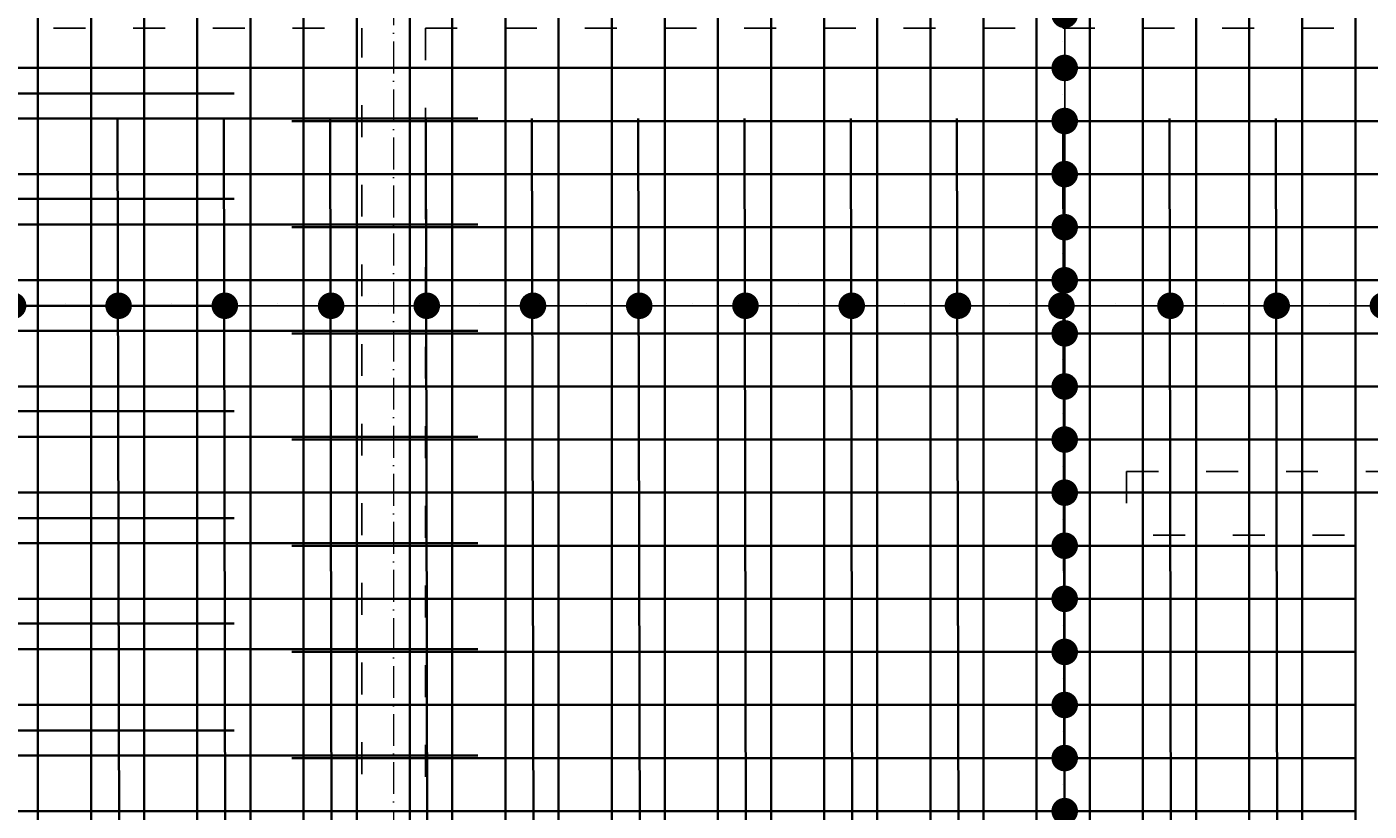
# Model space of a CAD drawing. Header units: millimetres. Extents: x 295948 to 312016, y 6878 to 18016.
# Tile 145 of 252: x 303652 to 304158, y 15977 to 16273. Entities that reach past the tile are written whole.
import ezdxf

# ---------------------------------------------------------------- set-up
doc = ezdxf.new("R2010")
doc.units = ezdxf.units.MM
doc.linetypes.add('ACAD_ISO03W100', pattern=[30, 12, -18])
doc.linetypes.add('ACAD_ISO10W100', pattern=[18, 12, -3, 0, -3])
for name, color, linetype, lineweight in [('konstrukcja wymiary', 1, 'Continuous', 13), ('osie', 5, 'ACAD_ISO10W100', 13), ('zbrojenie płyty', 141, 'Continuous', 35)]:
    doc.layers.add(name, color=color, linetype=linetype, lineweight=lineweight)
doc.layers.add('przerywane', color=6, linetype='ACAD_ISO03W100')
doc.styles.get("Standard").update_dxf_attribs({"font": 'romand.shx', "oblique": 10})
doc.dimstyles.new('kropki', dxfattribs={"dimtxt": 0.001, "dimasz": 10, "dimexe": 1.25, "dimexo": 0.625, "dimgap": 1, "dimtad": 1, "dimtxsty": 'Standard', "dimblk": 'DOT', "dimcen": 2.5, "dimadec": 0, "dimazin": 0, "dimtfac": 1, "dimtmove": 0, "dimatfit": 3, "dimfxl": 1, "dimfxlon": 1, "dimarcsym": 0})

# ---------------------------------------------------------------- blocks, each defined once
blk = doc.blocks.new('_Dot')
at = {"color": 0, "linetype": 'ByBlock', "lineweight": -2}
blk.add_line((-0.5, 0), (-1, 0), dxfattribs=at)
at = {"color": 0, "linetype": 'ByBlock', "const_width": 0.5}
blk.add_lwpolyline([(-0.25, 0, 1), (0.25, 0, 1)], format="xyb", close=True, dxfattribs=at)
blk = doc.blocks.new('*D2385')
at = {"layer": 'Defpoints', "color": 0, "transparency": 16777216}
for p in [(304052.56, 16297.24), (304043.12, 16277.24), (304052.56, 16277.24)]:
    blk.add_point(p, dxfattribs=at)
at = {"layer": 'konstrukcja wymiary', "color": 0, "lineweight": -2, "transparency": 16777216}
for p, q in [((304043.12, 16307.24), (304043.12, 16317.24)), ((304044.12, 16297.24), (304041.87, 16297.24)), ((304043.12, 16297.24), (304043.12, 16277.24)), ((304044.12, 16277.24), (304041.87, 16277.24)), ((304043.12, 16267.24), (304043.12, 16257.24))]:
    blk.add_line(p, q, dxfattribs=at)
at = {"layer": 'konstrukcja wymiary', "color": 0, "lineweight": -2, "transparency": 16777216, "xscale": 10, "yscale": 10, "zscale": 10}
for p, rotation in [((304043.12, 16297.24), 270), ((304043.12, 16277.24), 90)]:
    blk.add_blockref('_Dot', p, dxfattribs=dict(at, rotation=rotation))
at = {"layer": 'konstrukcja wymiary', "color": 0, "transparency": 16777216, "insert": (304042.12, 16287.24), "char_height": 0.001, "attachment_point": 5, "rotation": 90}
blk.add_mtext('20', dxfattribs=at)
blk = doc.blocks.new('*D2386')
at = {"layer": 'Defpoints', "color": 0, "transparency": 16777216}
for p in [(304052.56, 16277.24), (304043.12, 16257.24), (304052.56, 16257.24)]:
    blk.add_point(p, dxfattribs=at)
at = {"layer": 'konstrukcja wymiary', "color": 0, "lineweight": -2, "transparency": 16777216}
for p, q in [((304043.12, 16287.24), (304043.12, 16297.24)), ((304044.12, 16277.24), (304041.87, 16277.24)), ((304043.12, 16277.24), (304043.12, 16257.24)), ((304044.12, 16257.24), (304041.87, 16257.24)), ((304043.12, 16247.24), (304043.12, 16237.24))]:
    blk.add_line(p, q, dxfattribs=at)
at = {"layer": 'konstrukcja wymiary', "color": 0, "lineweight": -2, "transparency": 16777216, "xscale": 10, "yscale": 10, "zscale": 10}
for p, rotation in [((304043.12, 16277.24), 270), ((304043.12, 16257.24), 90)]:
    blk.add_blockref('_Dot', p, dxfattribs=dict(at, rotation=rotation))
at = {"layer": 'konstrukcja wymiary', "color": 0, "transparency": 16777216, "insert": (304042.12, 16267.24), "char_height": 0.001, "attachment_point": 5, "rotation": 90}
blk.add_mtext('20', dxfattribs=at)
blk = doc.blocks.new('*D2387')
at = {"layer": 'Defpoints', "color": 0, "transparency": 16777216}
for p in [(304052.56, 16257.24), (304043.12, 16237.24), (304052.56, 16237.24)]:
    blk.add_point(p, dxfattribs=at)
at = {"layer": 'konstrukcja wymiary', "color": 0, "lineweight": -2, "transparency": 16777216}
for p, q in [((304043.12, 16267.24), (304043.12, 16277.24)), ((304044.12, 16257.24), (304041.87, 16257.24)), ((304043.12, 16257.24), (304043.12, 16237.24)), ((304044.12, 16237.24), (304041.87, 16237.24)), ((304043.12, 16227.24), (304043.12, 16217.24))]:
    blk.add_line(p, q, dxfattribs=at)
at = {"layer": 'konstrukcja wymiary', "color": 0, "lineweight": -2, "transparency": 16777216, "xscale": 10, "yscale": 10, "zscale": 10}
for p, rotation in [((304043.12, 16257.24), 270), ((304043.12, 16237.24), 90)]:
    blk.add_blockref('_Dot', p, dxfattribs=dict(at, rotation=rotation))
at = {"layer": 'konstrukcja wymiary', "color": 0, "transparency": 16777216, "insert": (304042.12, 16247.24), "char_height": 0.001, "attachment_point": 5, "rotation": 90}
blk.add_mtext('20', dxfattribs=at)
blk = doc.blocks.new('*D2388')
at = {"layer": 'Defpoints', "color": 0, "transparency": 16777216}
for p in [(304052.56, 16237.24), (304043.12, 16217.24), (304050.44, 16217.24)]:
    blk.add_point(p, dxfattribs=at)
at = {"layer": 'konstrukcja wymiary', "color": 0, "lineweight": -2, "transparency": 16777216}
for p, q in [((304043.12, 16247.24), (304043.12, 16257.24)), ((304044.12, 16237.24), (304041.87, 16237.24)), ((304043.12, 16237.24), (304043.12, 16217.24)), ((304044.12, 16217.24), (304041.87, 16217.24)), ((304043.12, 16207.24), (304043.12, 16197.24))]:
    blk.add_line(p, q, dxfattribs=at)
at = {"layer": 'konstrukcja wymiary', "color": 0, "lineweight": -2, "transparency": 16777216, "xscale": 10, "yscale": 10, "zscale": 10}
for p, rotation in [((304043.12, 16237.24), 270), ((304043.12, 16217.24), 90)]:
    blk.add_blockref('_Dot', p, dxfattribs=dict(at, rotation=rotation))
at = {"layer": 'konstrukcja wymiary', "color": 0, "transparency": 16777216, "insert": (304042.12, 16227.24), "char_height": 0.001, "attachment_point": 5, "rotation": 90}
blk.add_mtext('20', dxfattribs=at)
blk = doc.blocks.new('*D2389')
at = {"layer": 'Defpoints', "color": 0, "transparency": 16777216}
for p in [(304050.44, 16217.24), (304043.12, 16197.24), (304052.56, 16197.24)]:
    blk.add_point(p, dxfattribs=at)
at = {"layer": 'konstrukcja wymiary', "color": 0, "lineweight": -2, "transparency": 16777216}
for p, q in [((304043.12, 16227.24), (304043.12, 16237.24)), ((304044.12, 16217.24), (304041.87, 16217.24)), ((304043.12, 16217.24), (304043.12, 16197.24)), ((304044.12, 16197.24), (304041.87, 16197.24)), ((304043.12, 16187.24), (304043.12, 16177.24))]:
    blk.add_line(p, q, dxfattribs=at)
at = {"layer": 'konstrukcja wymiary', "color": 0, "lineweight": -2, "transparency": 16777216, "xscale": 10, "yscale": 10, "zscale": 10}
for p, rotation in [((304043.12, 16217.24), 270), ((304043.12, 16197.24), 90)]:
    blk.add_blockref('_Dot', p, dxfattribs=dict(at, rotation=rotation))
at = {"layer": 'konstrukcja wymiary', "color": 0, "transparency": 16777216, "insert": (304042.12, 16207.24), "char_height": 0.001, "attachment_point": 5, "rotation": 90}
blk.add_mtext('20', dxfattribs=at)
blk = doc.blocks.new('*D2390')
at = {"layer": 'Defpoints', "color": 0, "transparency": 16777216}
for p in [(304052.56, 16197.24), (304043.12, 16177.24), (304052.56, 16177.24)]:
    blk.add_point(p, dxfattribs=at)
at = {"layer": 'konstrukcja wymiary', "color": 0, "lineweight": -2, "transparency": 16777216}
for p, q in [((304043.12, 16207.24), (304043.12, 16217.24)), ((304044.12, 16197.24), (304041.87, 16197.24)), ((304043.12, 16197.24), (304043.12, 16177.24)), ((304044.12, 16177.24), (304041.87, 16177.24)), ((304043.12, 16167.24), (304043.12, 16157.24))]:
    blk.add_line(p, q, dxfattribs=at)
at = {"layer": 'konstrukcja wymiary', "color": 0, "lineweight": -2, "transparency": 16777216, "xscale": 10, "yscale": 10, "zscale": 10}
for p, rotation in [((304043.12, 16197.24), 270), ((304043.12, 16177.24), 90)]:
    blk.add_blockref('_Dot', p, dxfattribs=dict(at, rotation=rotation))
at = {"layer": 'konstrukcja wymiary', "color": 0, "transparency": 16777216, "insert": (304042.12, 16187.24), "char_height": 0.001, "attachment_point": 5, "rotation": 90}
blk.add_mtext('20', dxfattribs=at)
blk = doc.blocks.new('*D2391')
at = {"layer": 'Defpoints', "color": 0, "transparency": 16777216}
for p in [(304052.56, 16177.24), (304043.12, 16157.24), (304052.56, 16157.24)]:
    blk.add_point(p, dxfattribs=at)
at = {"layer": 'konstrukcja wymiary', "color": 0, "lineweight": -2, "transparency": 16777216}
for p, q in [((304043.12, 16187.24), (304043.12, 16197.24)), ((304044.12, 16177.24), (304041.87, 16177.24)), ((304043.12, 16177.24), (304043.12, 16157.24)), ((304044.12, 16157.24), (304041.87, 16157.24)), ((304043.12, 16147.24), (304043.12, 16137.24))]:
    blk.add_line(p, q, dxfattribs=at)
at = {"layer": 'konstrukcja wymiary', "color": 0, "lineweight": -2, "transparency": 16777216, "xscale": 10, "yscale": 10, "zscale": 10}
for p, rotation in [((304043.12, 16177.24), 270), ((304043.12, 16157.24), 90)]:
    blk.add_blockref('_Dot', p, dxfattribs=dict(at, rotation=rotation))
at = {"layer": 'konstrukcja wymiary', "color": 0, "transparency": 16777216, "insert": (304042.12, 16167.24), "char_height": 0.001, "attachment_point": 5, "rotation": 90}
blk.add_mtext('20', dxfattribs=at)
blk = doc.blocks.new('*D2392')
at = {"layer": 'Defpoints', "color": 0, "transparency": 16777216}
for p in [(304052.56, 16157.24), (304043.12, 16137.24), (304052.56, 16137.24)]:
    blk.add_point(p, dxfattribs=at)
at = {"layer": 'konstrukcja wymiary', "color": 0, "lineweight": -2, "transparency": 16777216}
for p, q in [((304043.12, 16167.24), (304043.12, 16177.24)), ((304044.12, 16157.24), (304041.87, 16157.24)), ((304043.12, 16157.24), (304043.12, 16137.24)), ((304044.12, 16137.24), (304041.87, 16137.24)), ((304043.12, 16127.24), (304043.12, 16117.24))]:
    blk.add_line(p, q, dxfattribs=at)
at = {"layer": 'konstrukcja wymiary', "color": 0, "lineweight": -2, "transparency": 16777216, "xscale": 10, "yscale": 10, "zscale": 10}
for p, rotation in [((304043.12, 16157.24), 270), ((304043.12, 16137.24), 90)]:
    blk.add_blockref('_Dot', p, dxfattribs=dict(at, rotation=rotation))
at = {"layer": 'konstrukcja wymiary', "color": 0, "transparency": 16777216, "insert": (304042.12, 16147.24), "char_height": 0.001, "attachment_point": 5, "rotation": 90}
blk.add_mtext('20', dxfattribs=at)
blk = doc.blocks.new('*D2461')
at = {"layer": 'Defpoints', "color": 0, "transparency": 16777216}
for p in [(304052.56, 16137.24), (304043.12, 16117.24), (304052.56, 16117.24)]:
    blk.add_point(p, dxfattribs=at)
at = {"layer": 'konstrukcja wymiary', "color": 0, "lineweight": -2, "transparency": 16777216}
for p, q in [((304043.12, 16147.24), (304043.12, 16157.24)), ((304044.12, 16137.24), (304041.87, 16137.24)), ((304043.12, 16137.24), (304043.12, 16117.24)), ((304044.12, 16117.24), (304041.87, 16117.24)), ((304043.12, 16107.24), (304043.12, 16097.24))]:
    blk.add_line(p, q, dxfattribs=at)
at = {"layer": 'konstrukcja wymiary', "color": 0, "lineweight": -2, "transparency": 16777216, "xscale": 10, "yscale": 10, "zscale": 10}
for p, rotation in [((304043.12, 16137.24), 270), ((304043.12, 16117.24), 90)]:
    blk.add_blockref('_Dot', p, dxfattribs=dict(at, rotation=rotation))
at = {"layer": 'konstrukcja wymiary', "color": 0, "transparency": 16777216, "insert": (304042.12, 16127.24), "char_height": 0.001, "attachment_point": 5, "rotation": 90}
blk.add_mtext('20', dxfattribs=at)
blk = doc.blocks.new('*D2462')
at = {"layer": 'Defpoints', "color": 0, "transparency": 16777216}
for p in [(304052.56, 16117.24), (304043.12, 16097.24), (304052.56, 16097.24)]:
    blk.add_point(p, dxfattribs=at)
at = {"layer": 'konstrukcja wymiary', "color": 0, "lineweight": -2, "transparency": 16777216}
for p, q in [((304043.12, 16127.24), (304043.12, 16137.24)), ((304044.12, 16117.24), (304041.87, 16117.24)), ((304043.12, 16117.24), (304043.12, 16097.24)), ((304044.12, 16097.24), (304041.87, 16097.24)), ((304043.12, 16087.24), (304043.12, 16077.24))]:
    blk.add_line(p, q, dxfattribs=at)
at = {"layer": 'konstrukcja wymiary', "color": 0, "lineweight": -2, "transparency": 16777216, "xscale": 10, "yscale": 10, "zscale": 10}
for p, rotation in [((304043.12, 16117.24), 270), ((304043.12, 16097.24), 90)]:
    blk.add_blockref('_Dot', p, dxfattribs=dict(at, rotation=rotation))
at = {"layer": 'konstrukcja wymiary', "color": 0, "transparency": 16777216, "insert": (304042.12, 16107.24), "char_height": 0.001, "attachment_point": 5, "rotation": 90}
blk.add_mtext('20', dxfattribs=at)
blk = doc.blocks.new('*D2463')
at = {"layer": 'Defpoints', "color": 0, "transparency": 16777216}
for p in [(304052.56, 16097.24), (304043.12, 16077.24), (304052.56, 16077.24)]:
    blk.add_point(p, dxfattribs=at)
at = {"layer": 'konstrukcja wymiary', "color": 0, "lineweight": -2, "transparency": 16777216}
for p, q in [((304043.12, 16107.24), (304043.12, 16117.24)), ((304044.12, 16097.24), (304041.87, 16097.24)), ((304043.12, 16097.24), (304043.12, 16077.24)), ((304044.12, 16077.24), (304041.87, 16077.24)), ((304043.12, 16067.24), (304043.12, 16057.24))]:
    blk.add_line(p, q, dxfattribs=at)
at = {"layer": 'konstrukcja wymiary', "color": 0, "lineweight": -2, "transparency": 16777216, "xscale": 10, "yscale": 10, "zscale": 10}
for p, rotation in [((304043.12, 16097.24), 270), ((304043.12, 16077.24), 90)]:
    blk.add_blockref('_Dot', p, dxfattribs=dict(at, rotation=rotation))
at = {"layer": 'konstrukcja wymiary', "color": 0, "transparency": 16777216, "insert": (304042.12, 16087.24), "char_height": 0.001, "attachment_point": 5, "rotation": 90}
blk.add_mtext('20', dxfattribs=at)
blk = doc.blocks.new('*D2464')
at = {"layer": 'Defpoints', "color": 0, "transparency": 16777216}
for p in [(304052.56, 16077.24), (304043.12, 16057.24), (304052.56, 16057.24)]:
    blk.add_point(p, dxfattribs=at)
at = {"layer": 'konstrukcja wymiary', "color": 0, "lineweight": -2, "transparency": 16777216}
for p, q in [((304043.12, 16087.24), (304043.12, 16097.24)), ((304044.12, 16077.24), (304041.87, 16077.24)), ((304043.12, 16077.24), (304043.12, 16057.24)), ((304044.12, 16057.24), (304041.87, 16057.24)), ((304043.12, 16047.24), (304043.12, 16037.24))]:
    blk.add_line(p, q, dxfattribs=at)
at = {"layer": 'konstrukcja wymiary', "color": 0, "lineweight": -2, "transparency": 16777216, "xscale": 10, "yscale": 10, "zscale": 10}
for p, rotation in [((304043.12, 16077.24), 270), ((304043.12, 16057.24), 90)]:
    blk.add_blockref('_Dot', p, dxfattribs=dict(at, rotation=rotation))
at = {"layer": 'konstrukcja wymiary', "color": 0, "transparency": 16777216, "insert": (304042.12, 16067.24), "char_height": 0.001, "attachment_point": 5, "rotation": 90}
blk.add_mtext('20', dxfattribs=at)
blk = doc.blocks.new('*D2309')
at = {"layer": 'Defpoints', "color": 0, "transparency": 16777216}
for p in [(304052.56, 16057.24), (304043.12, 16037.24), (304052.56, 16037.24)]:
    blk.add_point(p, dxfattribs=at)
at = {"layer": 'konstrukcja wymiary', "color": 0, "lineweight": -2, "transparency": 16777216}
for p, q in [((304043.12, 16067.24), (304043.12, 16077.24)), ((304044.12, 16057.24), (304041.87, 16057.24)), ((304043.12, 16057.24), (304043.12, 16037.24)), ((304044.12, 16037.24), (304041.87, 16037.24)), ((304043.12, 16027.24), (304043.12, 16017.24))]:
    blk.add_line(p, q, dxfattribs=at)
at = {"layer": 'konstrukcja wymiary', "color": 0, "lineweight": -2, "transparency": 16777216, "xscale": 10, "yscale": 10, "zscale": 10}
for p, rotation in [((304043.12, 16057.24), 270), ((304043.12, 16037.24), 90)]:
    blk.add_blockref('_Dot', p, dxfattribs=dict(at, rotation=rotation))
at = {"layer": 'konstrukcja wymiary', "color": 0, "transparency": 16777216, "insert": (304042.12, 16047.24), "char_height": 0.001, "attachment_point": 5, "rotation": 90}
blk.add_mtext('20', dxfattribs=at)
blk = doc.blocks.new('*D2310')
at = {"layer": 'Defpoints', "color": 0, "transparency": 16777216}
for p in [(304052.56, 16037.24), (304043.12, 16017.24), (304052.56, 16017.24)]:
    blk.add_point(p, dxfattribs=at)
at = {"layer": 'konstrukcja wymiary', "color": 0, "lineweight": -2, "transparency": 16777216}
for p, q in [((304043.12, 16047.24), (304043.12, 16057.24)), ((304044.12, 16037.24), (304041.87, 16037.24)), ((304043.12, 16037.24), (304043.12, 16017.24)), ((304044.12, 16017.24), (304041.87, 16017.24)), ((304043.12, 16007.24), (304043.12, 15997.24))]:
    blk.add_line(p, q, dxfattribs=at)
at = {"layer": 'konstrukcja wymiary', "color": 0, "lineweight": -2, "transparency": 16777216, "xscale": 10, "yscale": 10, "zscale": 10}
for p, rotation in [((304043.12, 16037.24), 270), ((304043.12, 16017.24), 90)]:
    blk.add_blockref('_Dot', p, dxfattribs=dict(at, rotation=rotation))
at = {"layer": 'konstrukcja wymiary', "color": 0, "transparency": 16777216, "insert": (304042.12, 16027.24), "char_height": 0.001, "attachment_point": 5, "rotation": 90}
blk.add_mtext('20', dxfattribs=at)
blk = doc.blocks.new('*D2311')
at = {"layer": 'Defpoints', "color": 0, "transparency": 16777216}
for p in [(304052.56, 16017.24), (304043.12, 15997.24), (304052.56, 15997.24)]:
    blk.add_point(p, dxfattribs=at)
at = {"layer": 'konstrukcja wymiary', "color": 0, "lineweight": -2, "transparency": 16777216}
for p, q in [((304043.12, 16027.24), (304043.12, 16037.24)), ((304044.12, 16017.24), (304041.87, 16017.24)), ((304043.12, 16017.24), (304043.12, 15997.24)), ((304044.12, 15997.24), (304041.87, 15997.24)), ((304043.12, 15987.24), (304043.12, 15977.24))]:
    blk.add_line(p, q, dxfattribs=at)
at = {"layer": 'konstrukcja wymiary', "color": 0, "lineweight": -2, "transparency": 16777216, "xscale": 10, "yscale": 10, "zscale": 10}
for p, rotation in [((304043.12, 16017.24), 270), ((304043.12, 15997.24), 90)]:
    blk.add_blockref('_Dot', p, dxfattribs=dict(at, rotation=rotation))
at = {"layer": 'konstrukcja wymiary', "color": 0, "transparency": 16777216, "insert": (304042.12, 16007.24), "char_height": 0.001, "attachment_point": 5, "rotation": 90}
blk.add_mtext('20', dxfattribs=at)
blk = doc.blocks.new('*D2312')
at = {"layer": 'Defpoints', "color": 0, "transparency": 16777216}
for p in [(304052.56, 15997.24), (304043.12, 15977.24), (304052.56, 15977.24)]:
    blk.add_point(p, dxfattribs=at)
at = {"layer": 'konstrukcja wymiary', "color": 0, "lineweight": -2, "transparency": 16777216}
for p, q in [((304043.12, 16007.24), (304043.12, 16017.24)), ((304044.12, 15997.24), (304041.87, 15997.24)), ((304043.12, 15997.24), (304043.12, 15977.24)), ((304044.12, 15977.24), (304041.87, 15977.24)), ((304043.12, 15967.24), (304043.12, 15957.24))]:
    blk.add_line(p, q, dxfattribs=at)
at = {"layer": 'konstrukcja wymiary', "color": 0, "lineweight": -2, "transparency": 16777216, "xscale": 10, "yscale": 10, "zscale": 10}
for p, rotation in [((304043.12, 15997.24), 270), ((304043.12, 15977.24), 90)]:
    blk.add_blockref('_Dot', p, dxfattribs=dict(at, rotation=rotation))
at = {"layer": 'konstrukcja wymiary', "color": 0, "transparency": 16777216, "insert": (304042.12, 15987.24), "char_height": 0.001, "attachment_point": 5, "rotation": 90}
blk.add_mtext('20', dxfattribs=at)
blk = doc.blocks.new('*D2313')
at = {"layer": 'Defpoints', "color": 0, "transparency": 16777216}
for p in [(304052.56, 15977.24), (304043.12, 15957.22), (304053.56, 15957.22)]:
    blk.add_point(p, dxfattribs=at)
at = {"layer": 'konstrukcja wymiary', "color": 0, "lineweight": -2, "transparency": 16777216}
for p, q in [((304043.12, 15987.24), (304043.12, 15997.24)), ((304044.12, 15977.24), (304041.87, 15977.24)), ((304043.12, 15977.24), (304043.12, 15957.22)), ((304044.12, 15957.22), (304041.87, 15957.22)), ((304043.12, 15947.22), (304043.12, 15937.22))]:
    blk.add_line(p, q, dxfattribs=at)
at = {"layer": 'konstrukcja wymiary', "color": 0, "lineweight": -2, "transparency": 16777216, "xscale": 10, "yscale": 10, "zscale": 10}
for p, rotation in [((304043.12, 15977.24), 270), ((304043.12, 15957.22), 90)]:
    blk.add_blockref('_Dot', p, dxfattribs=dict(at, rotation=rotation))
at = {"layer": 'konstrukcja wymiary', "color": 0, "transparency": 16777216, "insert": (304042.12, 15967.23), "char_height": 0.001, "attachment_point": 5, "rotation": 90}
blk.add_mtext('20,02', dxfattribs=at)
blk = doc.blocks.new('*D2625')
at = {"layer": 'Defpoints', "color": 0, "transparency": 16777216}
for p in [(303647.19, 16180.74), (303686.92, 16178.24), (303686.92, 16167.65)]:
    blk.add_point(p, dxfattribs=at)
at = {"layer": 'konstrukcja wymiary', "color": 0, "lineweight": -2, "transparency": 16777216}
for p, q in [((303647.19, 16168.65), (303647.19, 16166.4)), ((303657.19, 16167.65), (303676.92, 16167.65)), ((303686.92, 16168.65), (303686.92, 16166.4))]:
    blk.add_line(p, q, dxfattribs=at)
at = {"layer": 'konstrukcja wymiary', "color": 0, "lineweight": -2, "transparency": 16777216, "xscale": 10, "yscale": 10, "zscale": 10, "rotation": 180}
blk.add_blockref('_Dot', (303647.19, 16167.65), dxfattribs=at)
at = {"layer": 'konstrukcja wymiary', "color": 0, "lineweight": -2, "transparency": 16777216, "xscale": 10, "yscale": 10, "zscale": 10}
blk.add_blockref('_Dot', (303686.92, 16167.65), dxfattribs=at)
at = {"layer": 'konstrukcja wymiary', "color": 0, "transparency": 16777216, "insert": (303667.06, 16168.65), "char_height": 0.001, "attachment_point": 5}
blk.add_mtext('39,73', dxfattribs=at)
blk = doc.blocks.new('*D2626')
at = {"layer": 'Defpoints', "color": 0, "transparency": 16777216}
for p in [(303686.92, 16178.24), (303726.92, 16178.24), (303726.92, 16167.65)]:
    blk.add_point(p, dxfattribs=at)
at = {"layer": 'konstrukcja wymiary', "color": 0, "lineweight": -2, "transparency": 16777216}
for p, q in [((303686.92, 16168.65), (303686.92, 16166.4)), ((303696.92, 16167.65), (303716.92, 16167.65)), ((303726.92, 16168.65), (303726.92, 16166.4))]:
    blk.add_line(p, q, dxfattribs=at)
at = {"layer": 'konstrukcja wymiary', "color": 0, "lineweight": -2, "transparency": 16777216, "xscale": 10, "yscale": 10, "zscale": 10, "rotation": 180}
blk.add_blockref('_Dot', (303686.92, 16167.65), dxfattribs=at)
at = {"layer": 'konstrukcja wymiary', "color": 0, "lineweight": -2, "transparency": 16777216, "xscale": 10, "yscale": 10, "zscale": 10}
blk.add_blockref('_Dot', (303726.92, 16167.65), dxfattribs=at)
at = {"layer": 'konstrukcja wymiary', "color": 0, "transparency": 16777216, "insert": (303706.92, 16168.65), "char_height": 0.001, "attachment_point": 5}
blk.add_mtext('40', dxfattribs=at)
blk = doc.blocks.new('*D2627')
at = {"layer": 'Defpoints', "color": 0, "transparency": 16777216}
for p in [(303726.92, 16178.24), (303766.93, 16177.24), (303766.93, 16167.65)]:
    blk.add_point(p, dxfattribs=at)
at = {"layer": 'konstrukcja wymiary', "color": 0, "lineweight": -2, "transparency": 16777216}
for p, q in [((303726.92, 16168.65), (303726.92, 16166.4)), ((303736.92, 16167.65), (303756.93, 16167.65)), ((303766.93, 16168.65), (303766.93, 16166.4))]:
    blk.add_line(p, q, dxfattribs=at)
at = {"layer": 'konstrukcja wymiary', "color": 0, "lineweight": -2, "transparency": 16777216, "xscale": 10, "yscale": 10, "zscale": 10, "rotation": 180}
blk.add_blockref('_Dot', (303726.92, 16167.65), dxfattribs=at)
at = {"layer": 'konstrukcja wymiary', "color": 0, "lineweight": -2, "transparency": 16777216, "xscale": 10, "yscale": 10, "zscale": 10}
blk.add_blockref('_Dot', (303766.93, 16167.65), dxfattribs=at)
at = {"layer": 'konstrukcja wymiary', "color": 0, "transparency": 16777216, "insert": (303746.92, 16168.65), "char_height": 0.001, "attachment_point": 5}
blk.add_mtext('40', dxfattribs=at)
blk = doc.blocks.new('*D2648')
at = {"layer": 'Defpoints', "color": 0, "transparency": 16777216}
for p in [(303766.93, 16177.24), (303802.93, 16177.24), (303802.93, 16167.65)]:
    blk.add_point(p, dxfattribs=at)
at = {"layer": 'konstrukcja wymiary', "color": 0, "lineweight": -2, "transparency": 16777216}
for p, q in [((303766.93, 16168.65), (303766.93, 16166.4)), ((303776.93, 16167.65), (303792.93, 16167.65)), ((303802.93, 16168.65), (303802.93, 16166.4))]:
    blk.add_line(p, q, dxfattribs=at)
at = {"layer": 'konstrukcja wymiary', "color": 0, "lineweight": -2, "transparency": 16777216, "xscale": 10, "yscale": 10, "zscale": 10, "rotation": 180}
blk.add_blockref('_Dot', (303766.93, 16167.65), dxfattribs=at)
at = {"layer": 'konstrukcja wymiary', "color": 0, "lineweight": -2, "transparency": 16777216, "xscale": 10, "yscale": 10, "zscale": 10}
blk.add_blockref('_Dot', (303802.93, 16167.65), dxfattribs=at)
at = {"layer": 'konstrukcja wymiary', "color": 0, "transparency": 16777216, "insert": (303784.93, 16168.65), "char_height": 0.001, "attachment_point": 5}
blk.add_mtext('36', dxfattribs=at)
blk = doc.blocks.new('*D2649')
at = {"layer": 'Defpoints', "color": 0, "transparency": 16777216}
for p in [(303802.93, 16177.24), (303842.93, 16177.24), (303842.93, 16167.65)]:
    blk.add_point(p, dxfattribs=at)
at = {"layer": 'konstrukcja wymiary', "color": 0, "lineweight": -2, "transparency": 16777216}
for p, q in [((303802.93, 16168.65), (303802.93, 16166.4)), ((303812.93, 16167.65), (303832.93, 16167.65)), ((303842.93, 16168.65), (303842.93, 16166.4))]:
    blk.add_line(p, q, dxfattribs=at)
at = {"layer": 'konstrukcja wymiary', "color": 0, "lineweight": -2, "transparency": 16777216, "xscale": 10, "yscale": 10, "zscale": 10, "rotation": 180}
blk.add_blockref('_Dot', (303802.93, 16167.65), dxfattribs=at)
at = {"layer": 'konstrukcja wymiary', "color": 0, "lineweight": -2, "transparency": 16777216, "xscale": 10, "yscale": 10, "zscale": 10}
blk.add_blockref('_Dot', (303842.93, 16167.65), dxfattribs=at)
at = {"layer": 'konstrukcja wymiary', "color": 0, "transparency": 16777216, "insert": (303822.93, 16168.65), "char_height": 0.001, "attachment_point": 5}
blk.add_mtext('40', dxfattribs=at)
blk = doc.blocks.new('*D2650')
at = {"layer": 'Defpoints', "color": 0, "transparency": 16777216}
for p in [(303842.93, 16177.24), (303882.93, 16177.24), (303882.93, 16167.65)]:
    blk.add_point(p, dxfattribs=at)
at = {"layer": 'konstrukcja wymiary', "color": 0, "lineweight": -2, "transparency": 16777216}
for p, q in [((303842.93, 16168.65), (303842.93, 16166.4)), ((303852.93, 16167.65), (303872.93, 16167.65)), ((303882.93, 16168.65), (303882.93, 16166.4))]:
    blk.add_line(p, q, dxfattribs=at)
at = {"layer": 'konstrukcja wymiary', "color": 0, "lineweight": -2, "transparency": 16777216, "xscale": 10, "yscale": 10, "zscale": 10, "rotation": 180}
blk.add_blockref('_Dot', (303842.93, 16167.65), dxfattribs=at)
at = {"layer": 'konstrukcja wymiary', "color": 0, "lineweight": -2, "transparency": 16777216, "xscale": 10, "yscale": 10, "zscale": 10}
blk.add_blockref('_Dot', (303882.93, 16167.65), dxfattribs=at)
at = {"layer": 'konstrukcja wymiary', "color": 0, "transparency": 16777216, "insert": (303862.93, 16168.65), "char_height": 0.001, "attachment_point": 5}
blk.add_mtext('40', dxfattribs=at)
blk = doc.blocks.new('*D2651')
at = {"layer": 'Defpoints', "color": 0, "transparency": 16777216}
for p in [(303882.93, 16177.24), (303922.93, 16177.24), (303922.93, 16167.65)]:
    blk.add_point(p, dxfattribs=at)
at = {"layer": 'konstrukcja wymiary', "color": 0, "lineweight": -2, "transparency": 16777216}
for p, q in [((303882.93, 16168.65), (303882.93, 16166.4)), ((303892.93, 16167.65), (303912.93, 16167.65)), ((303922.93, 16168.65), (303922.93, 16166.4))]:
    blk.add_line(p, q, dxfattribs=at)
at = {"layer": 'konstrukcja wymiary', "color": 0, "lineweight": -2, "transparency": 16777216, "xscale": 10, "yscale": 10, "zscale": 10, "rotation": 180}
blk.add_blockref('_Dot', (303882.93, 16167.65), dxfattribs=at)
at = {"layer": 'konstrukcja wymiary', "color": 0, "lineweight": -2, "transparency": 16777216, "xscale": 10, "yscale": 10, "zscale": 10}
blk.add_blockref('_Dot', (303922.93, 16167.65), dxfattribs=at)
at = {"layer": 'konstrukcja wymiary', "color": 0, "transparency": 16777216, "insert": (303902.93, 16168.65), "char_height": 0.001, "attachment_point": 5}
blk.add_mtext('40', dxfattribs=at)
blk = doc.blocks.new('*D2652')
at = {"layer": 'Defpoints', "color": 0, "transparency": 16777216}
for p in [(303922.93, 16177.24), (303962.93, 16177.24), (303962.93, 16167.65)]:
    blk.add_point(p, dxfattribs=at)
at = {"layer": 'konstrukcja wymiary', "color": 0, "lineweight": -2, "transparency": 16777216}
for p, q in [((303922.93, 16168.65), (303922.93, 16166.4)), ((303932.93, 16167.65), (303952.93, 16167.65)), ((303962.93, 16168.65), (303962.93, 16166.4))]:
    blk.add_line(p, q, dxfattribs=at)
at = {"layer": 'konstrukcja wymiary', "color": 0, "lineweight": -2, "transparency": 16777216, "xscale": 10, "yscale": 10, "zscale": 10, "rotation": 180}
blk.add_blockref('_Dot', (303922.93, 16167.65), dxfattribs=at)
at = {"layer": 'konstrukcja wymiary', "color": 0, "lineweight": -2, "transparency": 16777216, "xscale": 10, "yscale": 10, "zscale": 10}
blk.add_blockref('_Dot', (303962.93, 16167.65), dxfattribs=at)
at = {"layer": 'konstrukcja wymiary', "color": 0, "transparency": 16777216, "insert": (303942.93, 16168.65), "char_height": 0.001, "attachment_point": 5}
blk.add_mtext('40', dxfattribs=at)
blk = doc.blocks.new('*D2653')
at = {"layer": 'Defpoints', "color": 0, "transparency": 16777216}
for p in [(303962.93, 16177.24), (304002.93, 16177.24), (304002.93, 16167.65)]:
    blk.add_point(p, dxfattribs=at)
at = {"layer": 'konstrukcja wymiary', "color": 0, "lineweight": -2, "transparency": 16777216}
for p, q in [((303962.93, 16168.65), (303962.93, 16166.4)), ((303972.93, 16167.65), (303992.93, 16167.65)), ((304002.93, 16168.65), (304002.93, 16166.4))]:
    blk.add_line(p, q, dxfattribs=at)
at = {"layer": 'konstrukcja wymiary', "color": 0, "lineweight": -2, "transparency": 16777216, "xscale": 10, "yscale": 10, "zscale": 10, "rotation": 180}
blk.add_blockref('_Dot', (303962.93, 16167.65), dxfattribs=at)
at = {"layer": 'konstrukcja wymiary', "color": 0, "lineweight": -2, "transparency": 16777216, "xscale": 10, "yscale": 10, "zscale": 10}
blk.add_blockref('_Dot', (304002.93, 16167.65), dxfattribs=at)
at = {"layer": 'konstrukcja wymiary', "color": 0, "transparency": 16777216, "insert": (303982.93, 16168.65), "char_height": 0.001, "attachment_point": 5}
blk.add_mtext('40', dxfattribs=at)
blk = doc.blocks.new('*D2654')
at = {"layer": 'Defpoints', "color": 0, "transparency": 16777216}
for p in [(304002.93, 16177.24), (304041.87, 16177.24), (304041.87, 16167.65)]:
    blk.add_point(p, dxfattribs=at)
at = {"layer": 'konstrukcja wymiary', "color": 0, "lineweight": -2, "transparency": 16777216}
for p, q in [((304002.93, 16168.65), (304002.93, 16166.4)), ((304012.93, 16167.65), (304031.87, 16167.65)), ((304041.87, 16168.65), (304041.87, 16166.4))]:
    blk.add_line(p, q, dxfattribs=at)
at = {"layer": 'konstrukcja wymiary', "color": 0, "lineweight": -2, "transparency": 16777216, "xscale": 10, "yscale": 10, "zscale": 10, "rotation": 180}
blk.add_blockref('_Dot', (304002.93, 16167.65), dxfattribs=at)
at = {"layer": 'konstrukcja wymiary', "color": 0, "lineweight": -2, "transparency": 16777216, "xscale": 10, "yscale": 10, "zscale": 10}
blk.add_blockref('_Dot', (304041.87, 16167.65), dxfattribs=at)
at = {"layer": 'konstrukcja wymiary', "color": 0, "transparency": 16777216, "insert": (304022.4, 16168.65), "char_height": 0.001, "attachment_point": 5}
blk.add_mtext('38,94', dxfattribs=at)
blk = doc.blocks.new('*D2655')
at = {"layer": 'Defpoints', "color": 0, "transparency": 16777216}
for p in [(304041.87, 16177.24), (304082.93, 16177.24), (304082.93, 16167.65)]:
    blk.add_point(p, dxfattribs=at)
at = {"layer": 'konstrukcja wymiary', "color": 0, "lineweight": -2, "transparency": 16777216}
for p, q in [((304041.87, 16168.65), (304041.87, 16166.4)), ((304051.87, 16167.65), (304072.93, 16167.65)), ((304082.93, 16168.65), (304082.93, 16166.4))]:
    blk.add_line(p, q, dxfattribs=at)
at = {"layer": 'konstrukcja wymiary', "color": 0, "lineweight": -2, "transparency": 16777216, "xscale": 10, "yscale": 10, "zscale": 10, "rotation": 180}
blk.add_blockref('_Dot', (304041.87, 16167.65), dxfattribs=at)
at = {"layer": 'konstrukcja wymiary', "color": 0, "lineweight": -2, "transparency": 16777216, "xscale": 10, "yscale": 10, "zscale": 10}
blk.add_blockref('_Dot', (304082.93, 16167.65), dxfattribs=at)
at = {"layer": 'konstrukcja wymiary', "color": 0, "transparency": 16777216, "insert": (304062.4, 16168.65), "char_height": 0.001, "attachment_point": 5}
blk.add_mtext('41,06', dxfattribs=at)
blk = doc.blocks.new('*D2656')
at = {"layer": 'Defpoints', "color": 0, "transparency": 16777216}
for p in [(304082.93, 16177.24), (304122.93, 16177.24), (304122.93, 16167.65)]:
    blk.add_point(p, dxfattribs=at)
at = {"layer": 'konstrukcja wymiary', "color": 0, "lineweight": -2, "transparency": 16777216}
for p, q in [((304082.93, 16168.65), (304082.93, 16166.4)), ((304092.93, 16167.65), (304112.93, 16167.65)), ((304122.93, 16168.65), (304122.93, 16166.4))]:
    blk.add_line(p, q, dxfattribs=at)
at = {"layer": 'konstrukcja wymiary', "color": 0, "lineweight": -2, "transparency": 16777216, "xscale": 10, "yscale": 10, "zscale": 10, "rotation": 180}
blk.add_blockref('_Dot', (304082.93, 16167.65), dxfattribs=at)
at = {"layer": 'konstrukcja wymiary', "color": 0, "lineweight": -2, "transparency": 16777216, "xscale": 10, "yscale": 10, "zscale": 10}
blk.add_blockref('_Dot', (304122.93, 16167.65), dxfattribs=at)
at = {"layer": 'konstrukcja wymiary', "color": 0, "transparency": 16777216, "insert": (304102.93, 16168.65), "char_height": 0.001, "attachment_point": 5}
blk.add_mtext('40', dxfattribs=at)
blk = doc.blocks.new('*D2638')
at = {"layer": 'Defpoints', "color": 0, "transparency": 16777216}
for p in [(304122.93, 16177.24), (304162.93, 16177.24), (304162.93, 16167.65)]:
    blk.add_point(p, dxfattribs=at)
at = {"layer": 'konstrukcja wymiary', "color": 0, "lineweight": -2, "transparency": 16777216}
for p, q in [((304122.93, 16168.65), (304122.93, 16166.4)), ((304132.93, 16167.65), (304152.93, 16167.65)), ((304162.93, 16168.65), (304162.93, 16166.4))]:
    blk.add_line(p, q, dxfattribs=at)
at = {"layer": 'konstrukcja wymiary', "color": 0, "lineweight": -2, "transparency": 16777216, "xscale": 10, "yscale": 10, "zscale": 10, "rotation": 180}
blk.add_blockref('_Dot', (304122.93, 16167.65), dxfattribs=at)
at = {"layer": 'konstrukcja wymiary', "color": 0, "lineweight": -2, "transparency": 16777216, "xscale": 10, "yscale": 10, "zscale": 10}
blk.add_blockref('_Dot', (304162.93, 16167.65), dxfattribs=at)
at = {"layer": 'konstrukcja wymiary', "color": 0, "transparency": 16777216, "insert": (304142.93, 16168.65), "char_height": 0.001, "attachment_point": 5}
blk.add_mtext('40', dxfattribs=at)

msp = doc.modelspace()

# ---------------------------------------------------------------- linework, layer by layer
at = {"layer": 'osie'}
msp.add_line((303790.44, 17045.509), (303790.44, 15571.332), dxfattribs=at)
at = {"layer": 'przerywane'}
for p, q in [((303182.44, 16272.224), (303778.44, 16272.224)), ((303778.44, 15661.224), (303778.44, 16272.224)), ((303802.44, 16272.224), (304298.44, 16272.224)), ((303802.44, 16272.224), (303802.44, 15721.224)), ((304066.44, 16105.224), (304298.44, 16105.224)), ((304066.44, 16105.224), (304066.44, 16081.224)), ((304298.44, 16081.224), (304066.44, 16081.224))]:
    msp.add_line(p, q, dxfattribs=at)
at = {"layer": 'zbrojenie płyty'}
for p, q in [((303656.558, 16887.224), (303656.558, 15887.224)), ((303696.558, 16887.224), (303696.558, 15887.224)), ((303736.558, 16887.224), (303736.558, 15887.224)), ((303776.558, 16887.224), (303776.558, 15887.224)), ((303812.558, 16887.224), (303812.558, 15887.224)), ((303852.558, 16887.224), (303852.558, 15887.224)), ((303892.558, 16887.224), (303892.558, 15887.224)), ((303932.558, 16887.224), (303932.558, 15887.224)), ((303972.558, 16887.224), (303972.558, 15887.224)), ((304012.558, 16887.224), (304012.558, 15887.224)), ((304052.558, 16887.224), (304052.558, 15887.224)), ((304092.558, 16887.224), (304092.558, 15887.224)), ((304132.558, 16887.224), (304132.558, 15887.224)), ((303832.558, 16686.224), (303832.558, 15686.224)), ((303872.558, 16686.224), (303872.558, 15686.224)), ((303912.558, 16686.224), (303912.558, 15686.224)), ((303952.558, 16686.224), (303952.558, 15686.224)), ((303992.558, 16686.224), (303992.558, 15686.224)), ((304032.558, 16686.224), (304032.558, 15686.224)), ((304072.558, 16686.224), (304072.558, 15686.224)), ((304112.558, 16686.224), (304112.558, 15686.224)), ((304152.558, 16686.224), (304152.558, 15686.224)), ((303676.558, 16626.224), (303676.558, 15626.224)), ((303716.558, 16626.224), (303716.558, 15626.224)), ((303756.558, 16626.224), (303756.558, 15626.224)), ((303796.558, 16626.224), (303796.558, 15626.224)), ((303450.44, 16257.243), (304650.44, 16257.243)), ((303230.44, 16247.605), (303730.44, 16247.605)), ((303147.44, 16238.243), (303822.132, 16238.243)), ((303686.558, 16238.243), (303687.558, 15738.243)), ((303726.558, 16238.243), (303727.558, 15738.243)), ((303766.558, 16238.243), (303767.558, 15738.243)), ((303802.558, 16238.243), (303803.558, 15738.243)), ((303842.558, 16238.243), (303843.558, 15738.243)), ((303882.558, 16238.243), (303883.558, 15738.243)), ((303922.558, 16238.243), (303923.558, 15738.243)), ((303962.558, 16238.243), (303963.558, 15738.243)), ((304002.558, 16238.243), (304003.558, 15738.243)), ((304042.558, 16238.243), (304043.558, 15738.243)), ((304082.558, 16238.243), (304083.558, 15738.243)), ((304122.558, 16238.243), (304123.558, 15738.243)), ((303752.132, 16237.243), (304952.132, 16237.243)), ((303450.44, 16217.243), (304650.44, 16217.243)), ((303230.44, 16207.957), (303730.44, 16207.957)), ((303147.44, 16198.243), (303822.132, 16198.243)), ((303752.132, 16197.243), (304952.132, 16197.243)), ((303450.44, 16177.243), (304650.44, 16177.243)), ((303230.44, 16167.605), (303730.44, 16167.605)), ((303147.44, 16158.243), (303822.132, 16158.243)), ((303752.132, 16157.243), (304952.132, 16157.243)), ((303450.44, 16137.243), (304650.44, 16137.243)), ((303230.44, 16127.957), (303730.44, 16127.957)), ((303147.44, 16118.243), (303822.132, 16118.243)), ((303752.132, 16117.243), (304952.132, 16117.243)), ((303450.44, 16097.243), (304650.44, 16097.243)), ((303230.44, 16087.605), (303730.44, 16087.605)), ((303147.44, 16078.243), (303822.132, 16078.243)), ((303752.132, 16077.243), (304152.558, 16077.243)), ((303450.44, 16057.243), (304152.558, 16057.243)), ((303230.44, 16047.957), (303730.44, 16047.957)), ((303147.44, 16038.243), (303822.132, 16038.243)), ((303752.132, 16037.243), (304152.558, 16037.243)), ((303450.44, 16017.243), (304152.558, 16017.243)), ((303230.44, 16007.605), (303730.44, 16007.605)), ((303147.44, 15998.243), (303822.132, 15998.243)), ((303752.132, 15997.243), (304152.558, 15997.243)), ((303450.44, 15977.243), (304152.558, 15977.243))]:
    msp.add_line(p, q, dxfattribs=at)

# ---------------------------------------------------------------- dimensions: what is measured, and where the dimension line sits
at = {"layer": 'konstrukcja wymiary'}
for base, p1, p2, picture, middle in [((304043.116, 16277.243), (304052.558, 16297.243), (304052.558, 16277.243), '*D2385', (304042.115, 16287.243)), ((304043.116, 16257.243), (304052.558, 16277.243), (304052.558, 16257.243), '*D2386', (304042.115, 16267.243)), ((304043.116, 16237.243), (304052.558, 16257.243), (304052.558, 16237.243), '*D2387', (304042.115, 16247.243)), ((304043.116, 16217.243), (304052.558, 16237.243), (304050.44, 16217.243), '*D2388', (304042.115, 16227.243)), ((304043.116, 16197.243), (304050.44, 16217.243), (304052.558, 16197.243), '*D2389', (304042.115, 16207.243)), ((304043.116, 16177.243), (304052.558, 16197.243), (304052.558, 16177.243), '*D2390', (304042.115, 16187.243)), ((304043.116, 16157.243), (304052.558, 16177.243), (304052.558, 16157.243), '*D2391', (304042.115, 16167.243)), ((304043.116, 16137.243), (304052.558, 16157.243), (304052.558, 16137.243), '*D2392', (304042.115, 16147.243)), ((304043.116, 16117.243), (304052.558, 16137.243), (304052.558, 16117.243), '*D2461', (304042.115, 16127.243)), ((304043.116, 16097.243), (304052.558, 16117.243), (304052.558, 16097.243), '*D2462', (304042.115, 16107.243)), ((304043.116, 16077.243), (304052.558, 16097.243), (304052.558, 16077.243), '*D2463', (304042.115, 16087.243)), ((304043.116, 16057.243), (304052.558, 16077.243), (304052.558, 16057.243), '*D2464', (304042.115, 16067.243)), ((304043.116, 16037.243), (304052.558, 16057.243), (304052.558, 16037.243), '*D2309', (304042.115, 16047.243)), ((304043.116, 16017.243), (304052.558, 16037.243), (304052.558, 16017.243), '*D2310', (304042.115, 16027.243)), ((304043.116, 15997.243), (304052.558, 16017.243), (304052.558, 15997.243), '*D2311', (304042.115, 16007.243)), ((304043.116, 15977.243), (304052.558, 15997.243), (304052.558, 15977.243), '*D2312', (304042.115, 15987.243)), ((304043.116, 15957.224), (304052.558, 15977.243), (304053.558, 15957.224), '*D2313', (304042.115, 15967.234))]:
    dim = msp.add_linear_dim(base=base, p1=p1, p2=p2, angle=90, dimstyle='kropki', override={"dimtmove": 1}, dxfattribs=at)
    dim.commit()
    dim.dimension.update_dxf_attribs({"geometry": picture, "text_midpoint": middle})
for base, p1, p2, picture, middle in [((303686.923, 16167.647), (303647.195, 16180.743), (303686.923, 16178.243), '*D2625', (303667.059, 16168.648)), ((303726.923, 16167.647), (303686.923, 16178.243), (303726.923, 16178.243), '*D2626', (303706.923, 16168.648)), ((303766.925, 16167.647), (303726.923, 16178.243), (303766.925, 16177.243), '*D2627', (303746.924, 16168.648)), ((303802.925, 16167.647), (303766.925, 16177.243), (303802.925, 16177.243), '*D2648', (303784.925, 16168.648)), ((303842.925, 16167.647), (303802.925, 16177.243), (303842.925, 16177.243), '*D2649', (303822.925, 16168.648)), ((303882.925, 16167.647), (303842.925, 16177.243), (303882.925, 16177.243), '*D2650', (303862.925, 16168.648)), ((303922.925, 16167.647), (303882.925, 16177.243), (303922.925, 16177.243), '*D2651', (303902.925, 16168.648)), ((303962.925, 16167.647), (303922.925, 16177.243), (303962.925, 16177.243), '*D2652', (303942.925, 16168.648)), ((304002.925, 16167.647), (303962.925, 16177.243), (304002.925, 16177.243), '*D2653', (303982.925, 16168.648)), ((304041.866, 16167.647), (304002.925, 16177.243), (304041.866, 16177.243), '*D2654', (304022.396, 16168.648)), ((304082.925, 16167.647), (304041.866, 16177.243), (304082.925, 16177.243), '*D2655', (304062.396, 16168.648)), ((304122.925, 16167.647), (304082.925, 16177.243), (304122.925, 16177.243), '*D2656', (304102.925, 16168.648)), ((304162.925, 16167.647), (304122.925, 16177.243), (304162.925, 16177.243), '*D2638', (304142.925, 16168.648))]:
    dim = msp.add_linear_dim(base=base, p1=p1, p2=p2, dimstyle='kropki', override={"dimtmove": 1}, dxfattribs=at)
    dim.commit()
    dim.dimension.update_dxf_attribs({"geometry": picture, "text_midpoint": middle})

doc.saveas('drawing.dxf')
